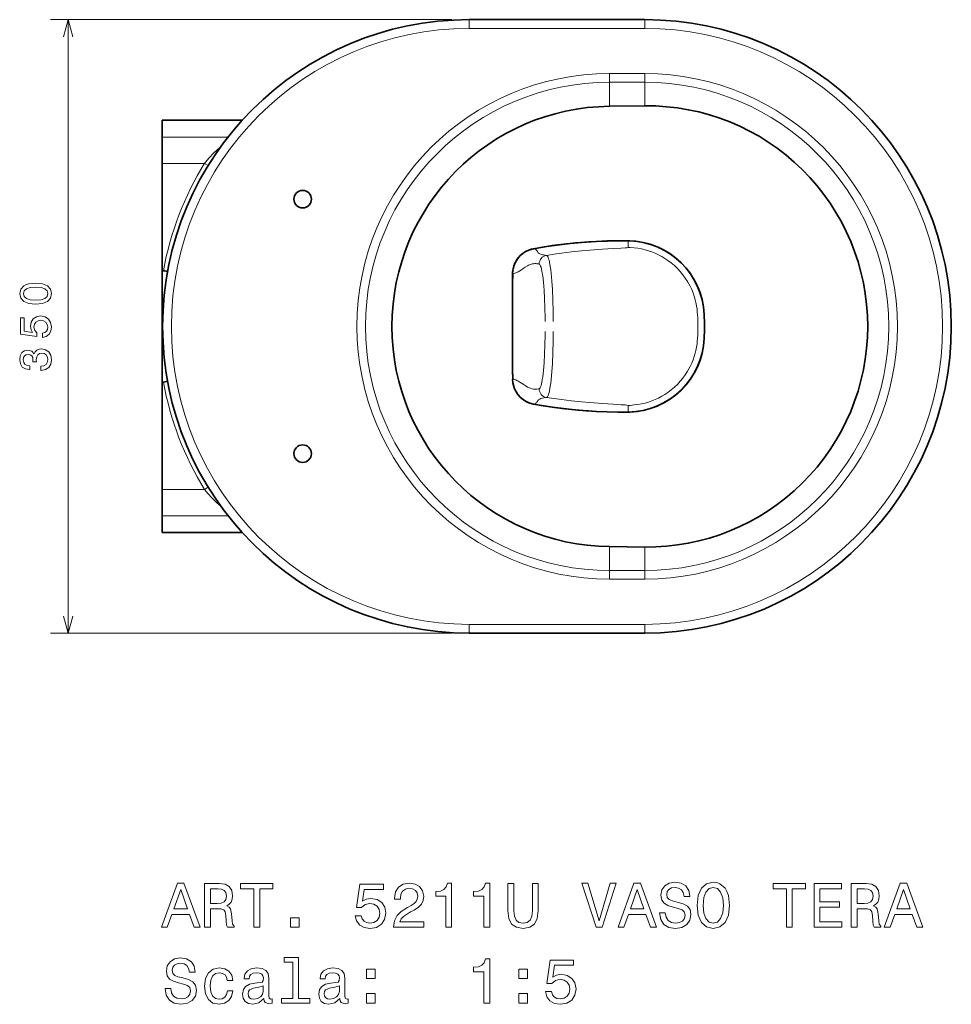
# Model space of a CAD drawing. Extents: x 15 to 367, y 20 to 272.
# Tile 1 of 3: x 117 to 223, y 20 to 132. Entities that reach past the tile are written whole.
import ezdxf

# ---------------------------------------------------------------- set-up
doc = ezdxf.new("R2010")
doc.units = 0

msp = doc.modelspace()

# ---------------------------------------------------------------- linework, layer by layer
at = {"color": 7, "lineweight": 13}
for p, q in [((166.16, 131.93), (120.42, 131.93)), ((122.42, 62.01), (122.42, 131.93)), ((168.16, 130.93), (188.16, 130.93)), ((188.16, 63.01), (168.16, 63.01)), ((166.16, 62.01), (120.42, 62.01))]:
    msp.add_line(p, q, dxfattribs=at)
at = {"color": 7, "lineweight": 13, "ltscale": 0.025}
for p, q in [((168.16, 131.93), (168.16, 130.93)), ((188.16, 131.93), (188.16, 130.93)), ((168.16, 62.01), (168.16, 63.01)), ((188.16, 62.01), (188.16, 63.01))]:
    msp.add_line(p, q, dxfattribs=at)
at = {"color": 7, "lineweight": 35}
for p, q in [((168.16, 131.93), (188.16, 131.93)), ((188.16, 62.01), (168.16, 62.01))]:
    msp.add_line(p, q, dxfattribs=at)
at = {"color": 7, "lineweight": 13, "ltscale": 0.1}
for p, q in [((184.16, 125.78), (188.16, 125.78)), ((184.16, 124.8), (188.16, 124.8)), ((188.16, 69.13), (184.16, 69.13)), ((188.16, 68.16), (184.16, 68.16))]:
    msp.add_line(p, q, dxfattribs=at)
at = {"color": 7, "lineweight": 13, "ltscale": 0.024454}
for p, q in [((184.16, 124.8), (184.16, 125.78)), ((188.16, 124.8), (188.16, 125.78)), ((184.16, 69.13), (184.16, 68.16)), ((188.16, 69.13), (188.16, 68.16))]:
    msp.add_line(p, q, dxfattribs=at)
at = {"color": 7, "lineweight": 13, "ltscale": 0.068334}
for p, q in [((184.16, 122.06), (184.16, 124.8)), ((184.16, 71.87), (184.16, 69.13))]:
    msp.add_line(p, q, dxfattribs=at)
at = {"color": 7, "lineweight": 13, "ltscale": 0.067224}
for p, q in [((188.16, 122.11), (188.16, 124.8)), ((188.16, 71.82), (188.16, 69.13))]:
    msp.add_line(p, q, dxfattribs=at)
at = {"color": 7, "lineweight": 35, "ltscale": 0.100006}
for p, q in [((188.16, 122.11), (184.16, 122.06)), ((188.16, 122.11), (184.16, 122.06)), ((188.16, 71.82), (184.16, 71.87)), ((188.16, 71.82), (184.16, 71.87))]:
    msp.add_line(p, q, dxfattribs=at)
at = {"color": 7, "lineweight": 35, "ltscale": 0.047841}
for p, q in [((133.16, 118.55), (133.16, 120.47)), ((133.16, 75.38), (133.16, 73.47))]:
    msp.add_line(p, q, dxfattribs=at)
at = {"color": 7, "lineweight": 35, "ltscale": 0.22792}
msp.add_line((133.16, 120.47), (142.28, 120.47), dxfattribs=at)
at = {"color": 7, "lineweight": 13, "ltscale": 0.187514}
for p, q in [((140.66, 118.55), (133.16, 118.55)), ((140.66, 75.38), (133.16, 75.38))]:
    msp.add_line(p, q, dxfattribs=at)
at = {"color": 7, "lineweight": 35, "ltscale": 0.074974}
for p, q in [((133.16, 118.55), (133.16, 115.55)), ((133.16, 75.38), (133.16, 78.38))]:
    msp.add_line(p, q, dxfattribs=at)
at = {"color": 7, "lineweight": 13, "ltscale": 0.12036}
for p, q in [((137.98, 115.55), (133.16, 115.55)), ((137.98, 78.38), (133.16, 78.38))]:
    msp.add_line(p, q, dxfattribs=at)
at = {"color": 7, "lineweight": 35, "ltscale": 0.306075}
for p, q in [((133.16, 115.55), (133.16, 103.31)), ((133.16, 78.38), (133.16, 90.62))]:
    msp.add_line(p, q, dxfattribs=at)
at = {"color": 7, "lineweight": 13, "ltscale": 0.012239}
for p, q in [((138.39, 115.3), (137.98, 115.55)), ((137.98, 78.38), (138.39, 78.63))]:
    msp.add_line(p, q, dxfattribs=at)
at = {"color": 7, "lineweight": 13, "ltscale": 0.005182}
for p, q in [((186.28, 106.52), (186.28, 106.73)), ((186.28, 87.41), (186.28, 87.21))]:
    msp.add_line(p, q, dxfattribs=at)
at = {"color": 7, "lineweight": 13, "ltscale": 0.013877}
for p, q in [((186.27, 105.96), (186.28, 106.52)), ((186.27, 87.97), (186.28, 87.41))]:
    msp.add_line(p, q, dxfattribs=at)
at = {"color": 7, "lineweight": 35, "ltscale": 0.02892}
for p, q in [((133.16, 104.47), (133.16, 103.31)), ((133.16, 89.46), (133.16, 90.62))]:
    msp.add_line(p, q, dxfattribs=at)
at = {"color": 7, "lineweight": 35, "ltscale": 0.18753}
for p in [(133.16, 104.47), (133.16, 89.46)]:
    msp.add_line(p, (133.16, 96.97), dxfattribs=at)
at = {"color": 7, "lineweight": 35, "ltscale": 0.003073}
for p, q in [((133.28, 103.31), (133.16, 103.31)), ((133.16, 103.31), (133.28, 103.31)), ((133.16, 90.62), (133.28, 90.62)), ((133.28, 90.62), (133.16, 90.62))]:
    msp.add_line(p, q, dxfattribs=at)
at = {"color": 7, "lineweight": 35, "ltscale": 0.158613}
for p in [(133.16, 103.31), (133.16, 90.62)]:
    msp.add_line(p, (133.16, 96.97), dxfattribs=at)
at = {"color": 7, "lineweight": 35, "ltscale": 0.149965}
msp.add_line((173.1, 102.96), (173.1, 96.97), dxfattribs=at)
at = {"color": 7, "lineweight": 35, "ltscale": 0.136833}
for p in [(173.1, 102.44), (173.1, 91.49), (173.1, 91.49)]:
    msp.add_line(p, (173.1, 96.97), dxfattribs=at)
at = {"color": 7, "lineweight": 35, "ltscale": 0.001004}
msp.add_line((133.16, 96.97), (133.2, 96.97), dxfattribs=at)
msp.add_line((133.16, 96.97), (133.2, 96.97), dxfattribs=at)
at = {"color": 7, "lineweight": 35, "ltscale": 0.227922}
msp.add_line((133.16, 73.47), (142.28, 73.47), dxfattribs=at)
at = {"color": 7, "lineweight": 13}
for points in [[(122.94, 129.99), (122.42, 131.93), (121.91, 129.99)], [(139.86, 117.49), (139.41, 117.09), (138.97, 116.66), (138.53, 116.2), (138.25, 115.88), (137.98, 115.55)], [(175.81, 105.67), (175.73, 105.73), (175.63, 105.78), (175.49, 105.82)], [(176.97, 105.06), (176.66, 105.11), (176.52, 105.14), (176.33, 105.19), (176.19, 105.25), (176.12, 105.29), (176.06, 105.33), (176.02, 105.37), (175.99, 105.42), (175.93, 105.51), (175.88, 105.6), (175.81, 105.67)], [(186.27, 105.96), (186.11, 105.94), (185.95, 105.92), (185.48, 105.89), (184.55, 105.83), (183.35, 105.76), (181.89, 105.65), (180.94, 105.57), (179.82, 105.45), (178.66, 105.3), (177.83, 105.19), (176.97, 105.06)], [(194.19, 98.3), (194.16, 98.64), (194.13, 98.95), (194.07, 99.33), (194, 99.71), (193.93, 100.01), (193.81, 100.41), (193.67, 100.79), (193.52, 101.17), (193.34, 101.54), (193.2, 101.81), (193.05, 102.08), (192.79, 102.48), (192.51, 102.86), (192.21, 103.22), (191.89, 103.57), (191.55, 103.9), (191.19, 104.2), (190.81, 104.49), (190.47, 104.72), (190.11, 104.93), (189.74, 105.13), (189.37, 105.3), (188.99, 105.45), (188.6, 105.59), (188.2, 105.7), (187.79, 105.8), (187.39, 105.87), (186.97, 105.92), (186.49, 105.96), (186.27, 105.96)], [(177.73, 97.54), (177.73, 98.68), (177.7, 99.95), (177.64, 101.18), (177.57, 102.14), (177.49, 103.02), (177.44, 103.42), (177.39, 103.79), (177.3, 104.29), (177.25, 104.5), (177.2, 104.67), (177.15, 104.82), (177.1, 104.93), (177.06, 104.98), (177.03, 105.02), (177, 105.05), (176.97, 105.06)], [(176.13, 104.07), (176.04, 104.08), (175.86, 104.11), (175.77, 104.12), (175.63, 104.12), (175.48, 104.11), (175.32, 104.08), (175.13, 104.02), (174.93, 103.94), (174.8, 103.87), (174.54, 103.71), (174.32, 103.56), (174.11, 103.42), (173.93, 103.3), (173.74, 103.19)], [(176.8, 97.54), (176.8, 97.94), (176.78, 99.07), (176.74, 100.14), (176.69, 101.11), (176.61, 102), (176.53, 102.72), (176.48, 103.03), (176.43, 103.31), (176.39, 103.52), (176.34, 103.7), (176.29, 103.84), (176.24, 103.95), (176.21, 104.01), (176.18, 104.04), (176.15, 104.06), (176.13, 104.07)], [(173.74, 103.19), (173.59, 103.11), (173.47, 103.06), (173.35, 103.02), (173.23, 102.99), (173.1, 102.96)], [(176.8, 96.39), (176.8, 95.99), (176.78, 94.87), (176.74, 93.79), (176.69, 92.82), (176.61, 91.93), (176.53, 91.21), (176.48, 90.9), (176.43, 90.62), (176.39, 90.41), (176.34, 90.23), (176.29, 90.09), (176.24, 89.98), (176.21, 89.93), (176.18, 89.89), (176.15, 89.87), (176.13, 89.86)], [(177.73, 96.39), (177.73, 95.25), (177.7, 93.98), (177.64, 92.75), (177.57, 91.79), (177.49, 90.91), (177.44, 90.51), (177.39, 90.14), (177.3, 89.64), (177.25, 89.43), (177.2, 89.26), (177.15, 89.11), (177.1, 89), (177.06, 88.95), (177.03, 88.91), (177, 88.89), (176.97, 88.88)], [(194.19, 95.63), (194.16, 95.29), (194.13, 94.98), (194.07, 94.6), (194, 94.22), (193.93, 93.92), (193.81, 93.53), (193.67, 93.14), (193.52, 92.76), (193.34, 92.39), (193.2, 92.12), (193.05, 91.85), (192.79, 91.45), (192.51, 91.07), (192.21, 90.71), (191.89, 90.36), (191.55, 90.04), (191.19, 89.73), (190.81, 89.44), (190.47, 89.21), (190.11, 89), (189.74, 88.8), (189.37, 88.63), (188.99, 88.48), (188.6, 88.34), (188.2, 88.23), (187.79, 88.13), (187.39, 88.06), (186.97, 88.01), (186.49, 87.97), (186.27, 87.97)], [(173.74, 90.74), (173.59, 90.82), (173.47, 90.87), (173.35, 90.91), (173.23, 90.94), (173.1, 90.97)], [(176.13, 89.86), (176.04, 89.85), (175.86, 89.82), (175.77, 89.81), (175.63, 89.81), (175.48, 89.82), (175.32, 89.85), (175.13, 89.91), (174.93, 89.99), (174.8, 90.06), (174.54, 90.22), (174.32, 90.37), (174.11, 90.51), (173.93, 90.63), (173.74, 90.74)], [(176.97, 88.88), (176.66, 88.82), (176.52, 88.79), (176.33, 88.74), (176.19, 88.68), (176.12, 88.64), (176.06, 88.6), (176.02, 88.56), (175.99, 88.51), (175.93, 88.42), (175.88, 88.33), (175.81, 88.26)], [(186.27, 87.97), (186.11, 87.99), (185.95, 88.01), (185.48, 88.04), (184.55, 88.1), (183.35, 88.17), (181.89, 88.28), (180.94, 88.36), (179.82, 88.48), (178.66, 88.63), (177.83, 88.74), (176.97, 88.88)], [(175.81, 88.26), (175.73, 88.2), (175.63, 88.15), (175.49, 88.11)], [(137.98, 78.38), (138.38, 77.9), (138.81, 77.44), (139.24, 77.01), (139.68, 76.6), (139.86, 76.44)], [(121.91, 63.94), (122.42, 62.01), (122.94, 63.94)]]:
    msp.add_lwpolyline(points, dxfattribs=at)
at = {"color": 7, "lineweight": 35}
for points in [[(186.28, 106.73), (185.08, 106.73), (183.87, 106.71), (182.67, 106.66), (181.47, 106.58), (180.27, 106.48), (179.07, 106.35), (177.87, 106.2), (176.68, 106.03), (175.49, 105.82)], [(185.09, 106.73), (183.87, 106.7), (182.61, 106.65), (181.75, 106.6), (180.53, 106.51), (179.25, 106.38), (178.61, 106.3), (177.61, 106.17), (176.57, 106.01), (175.49, 105.82)], [(175.49, 105.82), (175.21, 105.76), (174.94, 105.66), (174.68, 105.55), (174.44, 105.41), (174.22, 105.25), (174.09, 105.14), (173.96, 105.02), (173.77, 104.81), (173.6, 104.58), (173.45, 104.34), (173.33, 104.08), (173.23, 103.81), (173.16, 103.53)], [(133.76, 103.2), (133.61, 103.26), (133.45, 103.3), (133.28, 103.31)], [(133.28, 90.62), (133.45, 90.64), (133.61, 90.68), (133.76, 90.74)], [(175.49, 88.11), (175.21, 88.17), (174.94, 88.27), (174.68, 88.38), (174.44, 88.52), (174.22, 88.68), (174.09, 88.79), (173.96, 88.91), (173.77, 89.12), (173.6, 89.35), (173.45, 89.59), (173.33, 89.85), (173.23, 90.12), (173.16, 90.4)], [(186.28, 87.21), (185.08, 87.2), (183.87, 87.23), (182.67, 87.28), (181.47, 87.35), (180.27, 87.45), (179.07, 87.58), (177.87, 87.73), (176.68, 87.91), (175.49, 88.11)], [(185.09, 87.2), (183.87, 87.23), (182.61, 87.28), (181.75, 87.33), (180.53, 87.43), (179.25, 87.56), (178.61, 87.63), (177.61, 87.77), (176.57, 87.92), (175.49, 88.11)]]:
    msp.add_lwpolyline(points, dxfattribs=at)
at = {"color": 7, "lineweight": 13}
for points in [[(118.71, 99.49), (119.51, 99.56), (120.07, 99.8), (120.41, 100.18), (120.53, 100.7), (120.41, 101.22), (120.07, 101.6), (119.51, 101.83), (118.71, 101.91), (117.93, 101.83), (117.62, 101.74), (117.36, 101.6), (117.02, 101.22), (116.9, 100.7), (117.02, 100.18), (117.36, 99.8), (117.93, 99.56)], [(118.71, 99.97), (118.1, 100.01), (117.67, 100.14), (117.41, 100.36), (117.32, 100.7), (117.41, 101.03), (117.67, 101.26), (118.1, 101.39), (118.71, 101.43), (119.33, 101.39), (119.77, 101.26), (120.03, 101.03), (120.11, 100.7), (120.03, 100.36), (119.77, 100.14), (119.33, 100.01)], [(119.51, 95.71), (119.93, 95.83), (120.25, 96.07), (120.45, 96.44), (120.53, 96.9), (120.43, 97.41), (120.19, 97.81), (119.79, 98.06), (119.29, 98.16), (118.82, 98.07), (118.45, 97.83), (118.22, 97.45), (118.13, 96.96), (118.19, 96.58), (118.36, 96.29), (117.41, 96.43), (117.41, 97.96), (117, 97.96), (117, 96.09), (118.86, 95.82), (118.86, 96.22), (118.62, 96.51), (118.53, 96.88), (118.59, 97.21), (118.75, 97.45), (119, 97.61), (119.31, 97.67), (119.63, 97.61), (119.88, 97.45), (120.04, 97.2), (120.09, 96.88), (120.06, 96.62), (119.94, 96.41), (119.76, 96.26), (119.51, 96.18)], [(119.32, 91.96), (119.36, 91.96), (119.84, 92.04), (120.21, 92.28), (120.44, 92.65), (120.53, 93.14), (120.44, 93.67), (120.22, 94.06), (119.86, 94.31), (119.41, 94.4), (119.11, 94.36), (118.87, 94.25), (118.68, 94.07), (118.55, 93.83), (118.28, 94.16), (117.84, 94.27), (117.45, 94.2), (117.15, 93.98), (116.96, 93.63), (116.9, 93.14), (116.98, 92.69), (117.2, 92.34), (117.55, 92.12), (118.02, 92.04), (118.06, 92.04), (118.06, 92.49), (117.74, 92.53), (117.5, 92.66), (117.36, 92.87), (117.31, 93.17), (117.35, 93.43), (117.46, 93.62), (117.63, 93.74), (117.86, 93.78), (118.11, 93.74), (118.28, 93.62), (118.38, 93.41), (118.41, 93.12), (118.4, 92.92), (118.8, 92.92), (118.79, 93.17), (118.84, 93.49), (118.96, 93.72), (119.15, 93.87), (119.41, 93.92), (119.7, 93.86), (119.92, 93.71), (120.06, 93.48), (120.1, 93.17), (120.05, 92.86), (119.9, 92.62), (119.66, 92.48), (119.32, 92.42)], [(133.07, 28.48), (133.73, 28.48), (134.26, 29.95), (136.26, 29.95), (136.78, 28.48), (137.46, 28.48), (135.63, 33.49), (134.89, 33.49)], [(134.49, 30.57), (135.26, 32.77), (136.03, 30.57)], [(137.99, 28.48), (138.66, 28.48), (138.66, 30.59), (139.35, 30.59), (139.85, 30.57), (140.17, 30.47), (140.34, 30.23), (140.41, 29.81), (140.45, 29.16), (140.49, 28.74), (140.58, 28.48), (141.34, 28.48), (141.34, 28.62), (141.17, 28.82), (141.11, 29.2), (141.06, 30), (140.94, 30.6), (140.77, 30.79), (140.51, 30.93), (140.8, 31.11), (141, 31.36), (141.13, 31.68), (141.18, 32.06), (141.08, 32.66), (140.79, 33.12), (140.31, 33.39), (139.66, 33.48), (137.99, 33.48)], [(139.48, 32.87), (139.92, 32.83), (140.23, 32.69), (140.42, 32.44), (140.49, 32.04), (140.41, 31.63), (140.22, 31.37), (139.89, 31.24), (139.43, 31.21), (138.66, 31.21), (138.66, 32.87)], [(143.6, 28.48), (144.27, 28.48), (144.27, 32.88), (145.78, 32.88), (145.78, 33.48), (142.08, 33.48), (142.08, 32.88), (143.6, 32.88)], [(155.16, 29.79), (155.32, 29.2), (155.67, 28.74), (156.19, 28.45), (156.85, 28.34), (157.58, 28.47), (158.15, 28.82), (158.51, 29.38), (158.65, 30.1), (158.53, 30.77), (158.18, 31.3), (157.64, 31.64), (156.94, 31.76), (156.4, 31.68), (155.98, 31.44), (156.18, 32.79), (158.37, 32.79), (158.37, 33.38), (155.7, 33.38), (155.31, 30.72), (155.88, 30.72), (156.3, 31.06), (156.83, 31.19), (157.29, 31.11), (157.65, 30.88), (157.87, 30.52), (157.95, 30.07), (157.87, 29.62), (157.64, 29.26), (157.29, 29.04), (156.83, 28.96), (156.45, 29.01), (156.16, 29.18), (155.94, 29.43), (155.83, 29.79)], [(159.53, 28.48), (162.96, 28.48), (162.96, 29.1), (160.25, 29.1), (160.4, 29.44), (160.66, 29.72), (161.46, 30.23), (161.88, 30.45), (162.36, 30.76), (162.7, 31.12), (162.89, 31.55), (162.96, 32.03), (162.84, 32.63), (162.5, 33.11), (161.98, 33.41), (161.31, 33.52), (160.62, 33.4), (160.1, 33.06), (159.76, 32.52), (159.64, 31.81), (159.64, 31.7), (160.3, 31.7), (160.3, 31.76), (160.36, 32.25), (160.56, 32.61), (160.87, 32.84), (161.28, 32.92), (161.7, 32.85), (162.01, 32.67), (162.21, 32.39), (162.28, 32.04), (162.23, 31.7), (162.09, 31.42), (161.86, 31.18), (161.54, 30.96), (161.12, 30.73), (160.41, 30.29), (159.92, 29.81), (159.62, 29.23), (159.53, 28.51)], [(165.49, 28.48), (166.15, 28.48), (166.15, 33.52), (165.66, 33.52), (165.53, 33.08), (165.27, 32.79), (164.87, 32.61), (164.33, 32.55), (164.33, 32.04), (165.49, 32.04)], [(169.83, 28.48), (170.49, 28.48), (170.49, 33.52), (170, 33.52), (169.87, 33.08), (169.61, 32.79), (169.21, 32.61), (168.66, 32.55), (168.66, 32.04), (169.83, 32.04)], [(172.57, 30.39), (172.68, 29.49), (172.99, 28.84), (173.53, 28.48), (174.3, 28.35), (175.06, 28.48), (175.59, 28.84), (175.91, 29.48), (176.02, 30.39), (176.02, 33.48), (175.35, 33.48), (175.35, 30.35), (175.28, 29.74), (175.09, 29.3), (174.76, 29.04), (174.3, 28.95), (173.82, 29.04), (173.49, 29.3), (173.3, 29.73), (173.24, 30.35), (173.24, 33.48), (172.57, 33.48)], [(184.22, 33.49), (182.97, 29.23), (181.68, 33.49), (181, 33.49), (182.61, 28.48), (183.33, 28.48), (184.91, 33.49)], [(185.12, 28.48), (185.78, 28.48), (186.31, 29.95), (188.3, 29.95), (188.83, 28.48), (189.51, 28.48), (187.68, 33.49), (186.94, 33.49)], [(186.54, 30.57), (187.31, 32.77), (188.08, 30.57)], [(190.51, 30.13), (189.85, 30.13), (190, 29.37), (190.36, 28.81), (190.91, 28.47), (191.66, 28.35), (192.4, 28.46), (192.96, 28.78), (193.31, 29.28), (193.44, 29.93), (193.33, 30.52), (193.03, 30.9), (192.54, 31.16), (191.88, 31.34), (191.32, 31.48), (190.95, 31.64), (190.74, 31.87), (190.68, 32.23), (190.74, 32.55), (190.93, 32.8), (191.22, 32.97), (191.62, 33.02), (192.02, 32.95), (192.34, 32.76), (192.55, 32.43), (192.65, 31.99), (193.3, 31.99), (193.3, 32.01), (193.19, 32.68), (192.85, 33.19), (192.32, 33.51), (191.59, 33.61), (190.95, 33.51), (190.44, 33.2), (190.12, 32.73), (190, 32.13), (190.1, 31.59), (190.37, 31.22), (190.8, 30.98), (191.39, 30.79), (191.98, 30.62), (192.42, 30.47), (192.68, 30.23), (192.78, 29.86), (192.69, 29.48), (192.47, 29.19), (192.13, 29.01), (191.69, 28.95), (191.2, 29.03), (190.82, 29.26), (190.59, 29.64)], [(194.13, 30.98), (194.26, 29.86), (194.64, 29.03), (195.22, 28.52), (195.98, 28.35), (196.74, 28.52), (197.33, 29.03), (197.7, 29.86), (197.83, 30.98), (197.7, 32.1), (197.54, 32.55), (197.33, 32.93), (196.74, 33.44), (196.38, 33.57), (195.98, 33.62), (195.21, 33.44), (194.63, 32.94), (194.26, 32.11)], [(194.82, 30.98), (194.9, 31.86), (195.14, 32.5), (195.51, 32.89), (195.98, 33.02), (196.45, 32.89), (196.82, 32.49), (197.06, 31.85), (197.14, 30.98), (197.06, 30.11), (196.82, 29.47), (196.45, 29.08), (195.98, 28.95), (195.51, 29.08), (195.14, 29.47), (194.9, 30.1)], [(204.33, 28.48), (204.99, 28.48), (204.99, 32.88), (206.5, 32.88), (206.5, 33.48), (202.81, 33.48), (202.81, 32.88), (204.33, 32.88)], [(207.48, 28.48), (210.65, 28.48), (210.65, 29.09), (208.14, 29.09), (208.14, 30.78), (210.38, 30.78), (210.38, 31.38), (208.14, 31.38), (208.14, 32.88), (210.59, 32.88), (210.59, 33.48), (207.48, 33.48)], [(211.72, 28.48), (212.39, 28.48), (212.39, 30.59), (213.08, 30.59), (213.58, 30.57), (213.9, 30.47), (214.07, 30.23), (214.15, 29.81), (214.18, 29.16), (214.22, 28.74), (214.31, 28.48), (215.07, 28.48), (215.07, 28.62), (214.9, 28.82), (214.84, 29.2), (214.79, 30), (214.67, 30.6), (214.51, 30.79), (214.25, 30.93), (214.53, 31.11), (214.74, 31.36), (214.87, 31.68), (214.91, 32.06), (214.81, 32.66), (214.52, 33.12), (214.04, 33.39), (213.4, 33.48), (211.72, 33.48)], [(213.21, 32.87), (213.65, 32.83), (213.96, 32.69), (214.15, 32.44), (214.22, 32.04), (214.15, 31.63), (213.95, 31.37), (213.62, 31.24), (213.17, 31.21), (212.39, 31.21), (212.39, 32.87)], [(215.48, 28.48), (216.14, 28.48), (216.67, 29.95), (218.66, 29.95), (219.19, 28.48), (219.87, 28.48), (218.04, 33.49), (217.3, 33.49)], [(216.9, 30.57), (217.67, 32.77), (218.44, 30.57)], [(147.78, 28.48), (148.77, 28.48), (148.77, 29.56), (147.78, 29.56)], [(134.12, 21.5), (133.47, 21.5), (133.61, 20.73), (133.97, 20.17), (134.53, 19.83), (135.28, 19.71), (136.02, 19.82), (136.57, 20.14), (136.93, 20.64), (137.06, 21.29), (136.95, 21.88), (136.65, 22.27), (136.16, 22.52), (135.5, 22.71), (134.94, 22.84), (134.57, 23), (134.36, 23.23), (134.3, 23.59), (134.36, 23.92), (134.55, 24.16), (134.84, 24.33), (135.23, 24.38), (135.64, 24.31), (135.95, 24.12), (136.16, 23.79), (136.26, 23.35), (136.92, 23.35), (136.92, 23.37), (136.8, 24.05), (136.47, 24.55), (135.93, 24.87), (135.21, 24.98), (134.56, 24.87), (134.06, 24.56), (133.73, 24.1), (133.62, 23.49), (133.71, 22.95), (133.99, 22.58), (134.42, 22.34), (135.01, 22.15), (135.59, 21.99), (136.03, 21.83), (136.3, 21.6), (136.39, 21.22), (136.31, 20.84), (136.08, 20.55), (135.74, 20.37), (135.31, 20.31), (134.82, 20.39), (134.44, 20.62), (134.2, 21)], [(148.04, 24.49), (148.04, 20.38), (146.74, 20.38), (146.74, 19.85), (149.97, 19.85), (149.97, 20.38), (148.68, 20.38), (148.68, 25.02), (147.05, 25.02), (147.05, 24.49)], [(169.83, 19.85), (170.49, 19.85), (170.49, 24.88), (170, 24.88), (169.87, 24.44), (169.61, 24.15), (169.21, 23.97), (168.66, 23.92), (168.66, 23.4), (169.83, 23.4)], [(176.85, 21.15), (177.01, 20.56), (177.36, 20.1), (177.88, 19.81), (178.54, 19.7), (179.27, 19.83), (179.84, 20.18), (180.2, 20.75), (180.33, 21.47), (180.21, 22.14), (179.87, 22.66), (179.33, 23), (178.63, 23.12), (178.09, 23.04), (177.67, 22.8), (177.87, 24.15), (180.06, 24.15), (180.06, 24.74), (177.39, 24.74), (176.99, 22.09), (177.57, 22.09), (177.99, 22.42), (178.52, 22.55), (178.98, 22.47), (179.33, 22.24), (179.56, 21.88), (179.64, 21.43), (179.56, 20.98), (179.33, 20.62), (178.97, 20.4), (178.52, 20.32), (178.14, 20.37), (177.84, 20.54), (177.63, 20.8), (177.52, 21.15)], [(140.57, 22.43), (141.2, 22.43), (141.07, 23.01), (140.76, 23.46), (140.28, 23.74), (139.65, 23.85), (138.96, 23.71), (138.43, 23.3), (138.1, 22.65), (137.99, 21.77), (138.09, 20.9), (138.42, 20.25), (138.93, 19.85), (139.63, 19.71), (140.25, 19.82), (140.73, 20.12), (141.06, 20.59), (141.21, 21.23), (140.6, 21.23), (140.49, 20.83), (140.29, 20.52), (140, 20.34), (139.65, 20.28), (139.21, 20.37), (138.89, 20.66), (138.7, 21.13), (138.63, 21.79), (138.7, 22.44), (138.9, 22.91), (139.22, 23.2), (139.65, 23.3), (140.02, 23.23), (140.31, 23.07), (140.49, 22.79)], [(144.74, 20.35), (144.74, 20.33), (144.78, 20.08), (144.89, 19.91), (145.34, 19.77), (145.69, 19.83), (145.69, 20.32), (145.54, 20.3), (145.34, 20.39), (145.31, 20.68), (145.31, 22.68), (145.22, 23.2), (144.97, 23.56), (144.53, 23.77), (143.91, 23.85), (143.3, 23.76), (142.86, 23.52), (142.57, 23.14), (142.48, 22.63), (142.48, 22.59), (143.05, 22.59), (143.1, 22.89), (143.26, 23.11), (143.52, 23.24), (143.89, 23.29), (144.24, 23.25), (144.49, 23.15), (144.64, 22.96), (144.69, 22.7), (144.66, 22.4), (144.55, 22.24), (144.26, 22.17), (143.72, 22.12), (143.1, 21.99), (142.66, 21.75), (142.4, 21.39), (142.32, 20.86), (142.39, 20.39), (142.62, 20.03), (142.98, 19.81), (143.48, 19.73), (144.15, 19.88)], [(153.42, 20.35), (153.42, 20.33), (153.45, 20.08), (153.56, 19.91), (154.02, 19.77), (154.37, 19.83), (154.37, 20.32), (154.22, 20.3), (154.02, 20.39), (153.98, 20.68), (153.98, 22.68), (153.89, 23.2), (153.64, 23.56), (153.2, 23.77), (152.58, 23.85), (151.98, 23.76), (151.53, 23.52), (151.25, 23.14), (151.16, 22.63), (151.16, 22.59), (151.72, 22.59), (151.77, 22.89), (151.93, 23.11), (152.19, 23.24), (152.56, 23.29), (152.91, 23.25), (153.17, 23.15), (153.32, 22.96), (153.37, 22.7), (153.34, 22.4), (153.22, 22.24), (152.93, 22.17), (152.39, 22.12), (151.77, 21.99), (151.34, 21.75), (151.08, 21.39), (151, 20.86), (151.07, 20.39), (151.29, 20.03), (151.65, 19.81), (152.15, 19.73), (152.82, 19.88)], [(156.45, 22.64), (157.44, 22.64), (157.44, 23.71), (156.45, 23.71)], [(173.8, 22.64), (174.79, 22.64), (174.79, 23.71), (173.8, 23.71)], [(144.67, 21.2), (144.58, 20.83), (144.35, 20.54), (144.01, 20.35), (143.58, 20.29), (143.31, 20.32), (143.11, 20.44), (142.99, 20.64), (142.96, 20.92), (142.99, 21.17), (143.1, 21.35), (143.56, 21.55), (144.15, 21.64), (144.67, 21.81)], [(153.35, 21.2), (153.26, 20.83), (153.03, 20.54), (152.68, 20.35), (152.26, 20.29), (151.98, 20.32), (151.79, 20.44), (151.67, 20.64), (151.63, 20.92), (151.66, 21.17), (151.77, 21.35), (152.24, 21.55), (152.82, 21.64), (153.35, 21.81)], [(156.45, 19.85), (157.44, 19.85), (157.44, 20.92), (156.45, 20.92)], [(173.8, 19.85), (174.79, 19.85), (174.79, 20.92), (173.8, 20.92)]]:
    msp.add_lwpolyline(points, close=True, dxfattribs=at)
at = {"color": 7, "lineweight": 35}
for centre in [(149.16, 111.47), (149.16, 82.47)]:
    msp.add_circle(centre, 1, dxfattribs=at)
for centre, radius, start, end in [((168.16, 96.97), 34.96, 90, 180), ((188.16, 96.97), 34.96, 360, 90), ((184.44, 96.96), 25.1, 90.634, 179.998), ((184.44, 96.96), 25.1, 90.634, 179.998), ((188.44, 96.96), 25.15, 0.0021, 90.6381), ((188.44, 96.96), 25.15, 0.0021, 90.6381), ((185.56, 50.06), 56.67, 89.2673, 90.469), ((186.17, 97.95), 8.78, 2.5139, 89.2671), ((186.17, 97.95), 8.78, 87.9627, 89.2669), ((186.17, 97.95), 8.78, 2.5138, 87.9629), ((175.92, 102.98), 2.82, 168.8145, 179.6549), ((261.28, 102.44), 88.17, 179.639, 180.002), ((163.8, 96.97), 31.17, 0.0007, 2.5149), ((163.8, 96.97), 31.17, 0.0005, 2.515), ((168.16, 96.97), 34.96, 180, 270), ((184.44, 96.97), 25.1, 180.002, 269.366), ((184.44, 96.97), 25.1, 180.002, 269.366), ((188.44, 96.97), 25.15, 269.3619, 359.9979), ((188.16, 96.97), 34.96, 270, 0), ((188.44, 96.97), 25.15, 269.3619, 359.9979), ((163.8, 96.97), 31.17, 357.4851, 359.9993), ((163.8, 96.97), 31.17, 357.485, 359.9995), ((186.17, 95.98), 8.78, 270.7329, 357.4861), ((186.17, 95.98), 8.78, 272.0371, 357.4862), ((261.28, 91.49), 88.17, 179.998, 180.361), ((175.92, 90.95), 2.82, 180.3451, 191.1855), ((185.56, 143.87), 56.67, 269.531, 270.7327), ((186.17, 95.98), 8.78, 270.7331, 272.0373)]:
    msp.add_arc(centre, radius, start, end, dxfattribs=at)
at = {"color": 7, "lineweight": 13}
for centre, radius, start, end in [((168.16, 96.97), 33.96, 90, 270), ((188.16, 96.97), 33.96, 270, 90), ((184.16, 96.97), 28.81, 90, 270), ((188.16, 96.97), 28.81, 270, 90), ((184.16, 96.97), 27.83, 90, 270), ((188.16, 96.97), 27.83, 270, 90), ((168.16, 96.97), 35.45, 148.3765, 169.6902), ((163.76, 96.51), 30.48, 0.8584, 3.368), ((163.76, 97.42), 30.48, 356.632, 359.1416), ((168.16, 96.97), 35.45, 190.3098, 211.6235)]:
    msp.add_arc(centre, radius, start, end, dxfattribs=at)
at = {"color": 7, "lineweight": 35}
for centre, major_axis, start_param, end_param in [((176.01, 102.97), (2.63, 1.24), 1.309856, 2.508037), ((176.01, 90.96), (2.63, -1.24), 3.775149, 4.973329)]:
    msp.add_ellipse(centre, major_axis=major_axis, ratio=0.996973, start_param=start_param, end_param=end_param, dxfattribs=at)
at = {"color": 7, "lineweight": 13}
for centre, major_axis, start_param, end_param in [((177.12, 104.07), (-0.176, -0.984), 3.476522, 4.888686), ((177.12, 89.86), (0.176, -0.984), 4.536092, 5.948256)]:
    msp.add_ellipse(centre, major_axis=major_axis, ratio=0.994348, start_param=start_param, end_param=end_param, dxfattribs=at)

doc.saveas('drawing.dxf')
